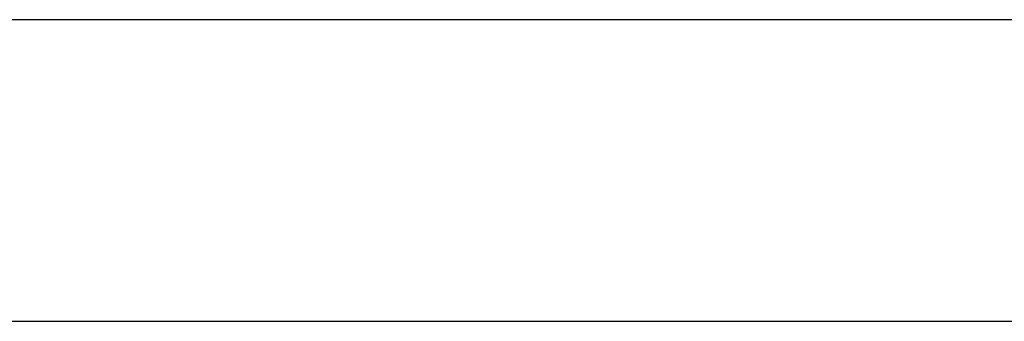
# Model space of a CAD drawing. Header units: metres. Extents: x 397.7 to 427.5, y 12.7 to 28.4.
# Tile 42 of 49: x 407.546 to 407.872, y 25.829 to 25.929. Entities that reach past the tile are written whole.
import ezdxf

# ---------------------------------------------------------------- set-up
doc = ezdxf.new("R2010")
doc.units = ezdxf.units.M
doc.layers.add('A-WALL-____-MCUT', color=7, linetype='Continuous', lineweight=25)
doc.layers.add('A-WALL-____-OTLN', color=7, linetype='Continuous', lineweight=25)

# ---------------------------------------------------------------- blocks, each defined once
blk = doc.blocks.new('Family - Evans P5-151683-08_CLI_AIGUA_P5')
at = {"layer": 'A-WALL-____-MCUT', "color": 253, "true_color": 0xaaaaaa}
for p, q in [((2.69947, 0.1), (0, 0.1)), ((0, 0), (2.69947, 0))]:
    blk.add_line(p, q, dxfattribs=at)
at = {"layer": 'A-WALL-____-OTLN', "color": 253, "true_color": 0xaaaaaa}
for p, q in [((2.69947, 0.1), (0, 0.1)), ((0, 0), (2.69947, 0))]:
    blk.add_line(p, q, dxfattribs=at)
at = {"layer": 'A-WALL-____-OTLN', "color": 253, "lineweight": 18, "true_color": 0xaaaaaa}
blk.add_line((0, 0), (2.69947, 0), dxfattribs=at)
blk = doc.blocks.new('LONDR55-XX_ZZ-ARQ-CAA-M3D-Londres55_ifc-1-08_CLI_AIGUA_P5')
at = {"layer": 'A-WALL-____-OTLN', "color": 253, "lineweight": 18, "true_color": 0xaaaaaa}
blk.add_blockref('Family - Evans P5-151683-08_CLI_AIGUA_P5', (406.36588, 25.82946), dxfattribs=at)

msp = doc.modelspace()

# ---------------------------------------------------------------- block references
at = {"lineweight": 5}
msp.add_blockref('LONDR55-XX_ZZ-ARQ-CAA-M3D-Londres55_ifc-1-08_CLI_AIGUA_P5', (0, 0), dxfattribs=at)

doc.saveas('drawing.dxf')
